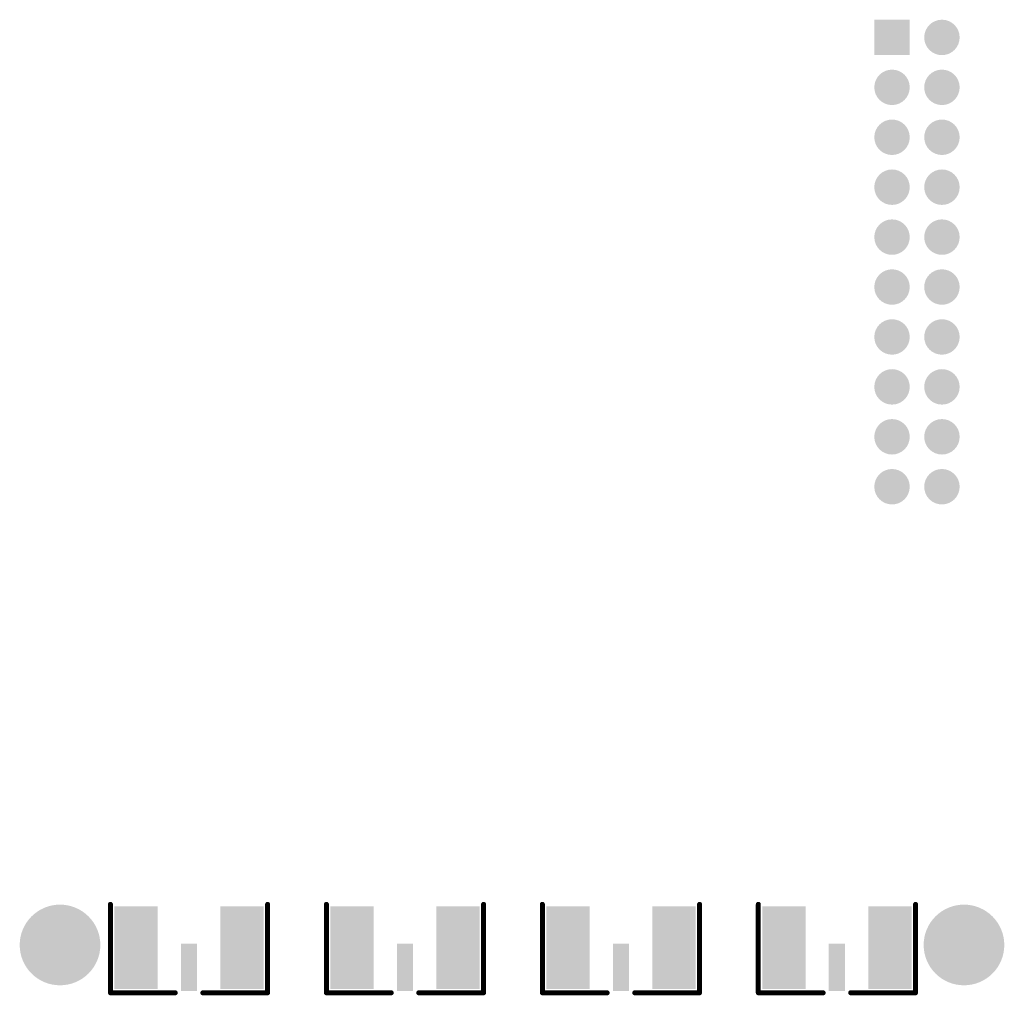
# Model space of a CAD drawing. Header units: inches. Extents: x 0.2 to 50.3, y -1 to 81.
# Tile 1 of 2: x 0.2 to 50.3, y -1 to 48.7. Entities that reach past the tile are written whole.
import ezdxf

# ---------------------------------------------------------------- set-up
doc = ezdxf.new("R2010")
doc.units = ezdxf.units.IN
for name, color, linetype in [('Bottom Paste', 16, 'Continuous'), ('Bottom Solder', 6, 'Continuous'), ('Multi-Layer', 9, 'Continuous'), ('Signal1', 1, 'Continuous'), ('Signal4', 5, 'Continuous'), ('Top Overlay', 2, 'Continuous'), ('Top Paste', 8, 'Continuous'), ('Top Solder', 216, 'Continuous')]:
    doc.layers.add(name, color=color, linetype=linetype)

# ---------------------------------------------------------------- blocks, each defined once
blk = doc.blocks.new('HDR2_54_LI_2X10P_2')
at = {"layer": 'Bottom Solder'}
h = blk.add_hatch(color=6, dxfattribs=at)
edge = h.paths.add_edge_path()
edge.add_arc((-11.43, 1.27), 0.902, 0, 360)
h = blk.add_hatch(color=6, dxfattribs=at)
edge = h.paths.add_edge_path()
edge.add_arc((-8.89, 1.27), 0.902, 0, 360)
h = blk.add_hatch(color=6, dxfattribs=at)
edge = h.paths.add_edge_path()
edge.add_arc((-6.35, 1.27), 0.902, 0, 360)
h = blk.add_hatch(color=6, dxfattribs=at)
edge = h.paths.add_edge_path()
edge.add_arc((-3.81, 1.27), 0.902, 0, 360)
h = blk.add_hatch(color=6, dxfattribs=at)
edge = h.paths.add_edge_path()
edge.add_arc((-1.27, 1.27), 0.902, 0, 360)
h = blk.add_hatch(color=6, dxfattribs=at)
edge = h.paths.add_edge_path()
edge.add_arc((1.27, 1.27), 0.902, 0, 360)
h = blk.add_hatch(color=6, dxfattribs=at)
edge = h.paths.add_edge_path()
edge.add_arc((3.81, 1.27), 0.902, 0, 360)
h = blk.add_hatch(color=6, dxfattribs=at)
edge = h.paths.add_edge_path()
edge.add_arc((6.35, 1.27), 0.902, 0, 360)
h = blk.add_hatch(color=6, dxfattribs=at)
edge = h.paths.add_edge_path()
edge.add_arc((8.89, 1.27), 0.902, 0, 360)
h = blk.add_hatch(color=6, dxfattribs=at)
edge = h.paths.add_edge_path()
edge.add_arc((11.43, 1.27), 0.902, 0, 360)
blk.add_hatch(color=6, dxfattribs=at).paths.add_polyline_path([(-12.332, -0.368), (-10.528, -0.368), (-10.528, -2.172), (-12.332, -2.172)])
h = blk.add_hatch(color=6, dxfattribs=at)
edge = h.paths.add_edge_path()
edge.add_arc((-8.89, -1.27), 0.902, 0, 360)
h = blk.add_hatch(color=6, dxfattribs=at)
edge = h.paths.add_edge_path()
edge.add_arc((-6.35, -1.27), 0.902, 0, 360)
h = blk.add_hatch(color=6, dxfattribs=at)
edge = h.paths.add_edge_path()
edge.add_arc((-3.81, -1.27), 0.902, 0, 360)
h = blk.add_hatch(color=6, dxfattribs=at)
edge = h.paths.add_edge_path()
edge.add_arc((-1.27, -1.27), 0.902, 0, 360)
h = blk.add_hatch(color=6, dxfattribs=at)
edge = h.paths.add_edge_path()
edge.add_arc((1.27, -1.27), 0.902, 0, 360)
h = blk.add_hatch(color=6, dxfattribs=at)
edge = h.paths.add_edge_path()
edge.add_arc((3.81, -1.27), 0.902, 0, 360)
h = blk.add_hatch(color=6, dxfattribs=at)
edge = h.paths.add_edge_path()
edge.add_arc((6.35, -1.27), 0.902, 0, 360)
h = blk.add_hatch(color=6, dxfattribs=at)
edge = h.paths.add_edge_path()
edge.add_arc((8.89, -1.27), 0.902, 0, 360)
h = blk.add_hatch(color=6, dxfattribs=at)
edge = h.paths.add_edge_path()
edge.add_arc((11.43, -1.27), 0.902, 0, 360)
at = {"layer": 'Multi-Layer'}
h = blk.add_hatch(color=9, dxfattribs=at)
edge = h.paths.add_edge_path()
edge.add_arc((-11.43, 1.27), 0.8, 0, 360)
h = blk.add_hatch(color=9, dxfattribs=at)
edge = h.paths.add_edge_path()
edge.add_arc((-8.89, 1.27), 0.8, 0, 360)
h = blk.add_hatch(color=9, dxfattribs=at)
edge = h.paths.add_edge_path()
edge.add_arc((-6.35, 1.27), 0.8, 0, 360)
h = blk.add_hatch(color=9, dxfattribs=at)
edge = h.paths.add_edge_path()
edge.add_arc((-3.81, 1.27), 0.8, 0, 360)
h = blk.add_hatch(color=9, dxfattribs=at)
edge = h.paths.add_edge_path()
edge.add_arc((-1.27, 1.27), 0.8, 0, 360)
h = blk.add_hatch(color=9, dxfattribs=at)
edge = h.paths.add_edge_path()
edge.add_arc((1.27, 1.27), 0.8, 0, 360)
h = blk.add_hatch(color=9, dxfattribs=at)
edge = h.paths.add_edge_path()
edge.add_arc((3.81, 1.27), 0.8, 0, 360)
h = blk.add_hatch(color=9, dxfattribs=at)
edge = h.paths.add_edge_path()
edge.add_arc((6.35, 1.27), 0.8, 0, 360)
h = blk.add_hatch(color=9, dxfattribs=at)
edge = h.paths.add_edge_path()
edge.add_arc((8.89, 1.27), 0.8, 0, 360)
h = blk.add_hatch(color=9, dxfattribs=at)
edge = h.paths.add_edge_path()
edge.add_arc((11.43, 1.27), 0.8, 0, 360)
blk.add_hatch(color=9, dxfattribs=at).paths.add_polyline_path([(-12.23, -0.47), (-10.63, -0.47), (-10.63, -2.07), (-12.23, -2.07)])
h = blk.add_hatch(color=9, dxfattribs=at)
edge = h.paths.add_edge_path()
edge.add_arc((-8.89, -1.27), 0.8, 0, 360)
h = blk.add_hatch(color=9, dxfattribs=at)
edge = h.paths.add_edge_path()
edge.add_arc((-6.35, -1.27), 0.8, 0, 360)
h = blk.add_hatch(color=9, dxfattribs=at)
edge = h.paths.add_edge_path()
edge.add_arc((-3.81, -1.27), 0.8, 0, 360)
h = blk.add_hatch(color=9, dxfattribs=at)
edge = h.paths.add_edge_path()
edge.add_arc((-1.27, -1.27), 0.8, 0, 360)
h = blk.add_hatch(color=9, dxfattribs=at)
edge = h.paths.add_edge_path()
edge.add_arc((1.27, -1.27), 0.8, 0, 360)
h = blk.add_hatch(color=9, dxfattribs=at)
edge = h.paths.add_edge_path()
edge.add_arc((3.81, -1.27), 0.8, 0, 360)
h = blk.add_hatch(color=9, dxfattribs=at)
edge = h.paths.add_edge_path()
edge.add_arc((6.35, -1.27), 0.8, 0, 360)
h = blk.add_hatch(color=9, dxfattribs=at)
edge = h.paths.add_edge_path()
edge.add_arc((8.89, -1.27), 0.8, 0, 360)
h = blk.add_hatch(color=9, dxfattribs=at)
edge = h.paths.add_edge_path()
edge.add_arc((11.43, -1.27), 0.8, 0, 360)
at = {"layer": 'Signal1'}
h = blk.add_hatch(color=1, dxfattribs=at)
edge = h.paths.add_edge_path()
edge.add_arc((-11.43, 1.27), 0.8, 0, 360)
h = blk.add_hatch(color=1, dxfattribs=at)
edge = h.paths.add_edge_path()
edge.add_arc((-8.89, 1.27), 0.8, 0, 360)
h = blk.add_hatch(color=1, dxfattribs=at)
edge = h.paths.add_edge_path()
edge.add_arc((-6.35, 1.27), 0.8, 0, 360)
h = blk.add_hatch(color=1, dxfattribs=at)
edge = h.paths.add_edge_path()
edge.add_arc((-3.81, 1.27), 0.8, 0, 360)
h = blk.add_hatch(color=1, dxfattribs=at)
edge = h.paths.add_edge_path()
edge.add_arc((-1.27, 1.27), 0.8, 0, 360)
h = blk.add_hatch(color=1, dxfattribs=at)
edge = h.paths.add_edge_path()
edge.add_arc((1.27, 1.27), 0.8, 0, 360)
h = blk.add_hatch(color=1, dxfattribs=at)
edge = h.paths.add_edge_path()
edge.add_arc((3.81, 1.27), 0.8, 0, 360)
h = blk.add_hatch(color=1, dxfattribs=at)
edge = h.paths.add_edge_path()
edge.add_arc((6.35, 1.27), 0.8, 0, 360)
h = blk.add_hatch(color=1, dxfattribs=at)
edge = h.paths.add_edge_path()
edge.add_arc((8.89, 1.27), 0.8, 0, 360)
h = blk.add_hatch(color=1, dxfattribs=at)
edge = h.paths.add_edge_path()
edge.add_arc((11.43, 1.27), 0.8, 0, 360)
blk.add_hatch(color=1, dxfattribs=at).paths.add_polyline_path([(-12.23, -0.47), (-10.63, -0.47), (-10.63, -2.07), (-12.23, -2.07)])
h = blk.add_hatch(color=1, dxfattribs=at)
edge = h.paths.add_edge_path()
edge.add_arc((-8.89, -1.27), 0.8, 0, 360)
h = blk.add_hatch(color=1, dxfattribs=at)
edge = h.paths.add_edge_path()
edge.add_arc((-6.35, -1.27), 0.8, 0, 360)
h = blk.add_hatch(color=1, dxfattribs=at)
edge = h.paths.add_edge_path()
edge.add_arc((-3.81, -1.27), 0.8, 0, 360)
h = blk.add_hatch(color=1, dxfattribs=at)
edge = h.paths.add_edge_path()
edge.add_arc((-1.27, -1.27), 0.8, 0, 360)
h = blk.add_hatch(color=1, dxfattribs=at)
edge = h.paths.add_edge_path()
edge.add_arc((1.27, -1.27), 0.8, 0, 360)
h = blk.add_hatch(color=1, dxfattribs=at)
edge = h.paths.add_edge_path()
edge.add_arc((3.81, -1.27), 0.8, 0, 360)
h = blk.add_hatch(color=1, dxfattribs=at)
edge = h.paths.add_edge_path()
edge.add_arc((6.35, -1.27), 0.8, 0, 360)
h = blk.add_hatch(color=1, dxfattribs=at)
edge = h.paths.add_edge_path()
edge.add_arc((8.89, -1.27), 0.8, 0, 360)
h = blk.add_hatch(color=1, dxfattribs=at)
edge = h.paths.add_edge_path()
edge.add_arc((11.43, -1.27), 0.8, 0, 360)
at = {"layer": 'Signal4'}
h = blk.add_hatch(color=5, dxfattribs=at)
edge = h.paths.add_edge_path()
edge.add_arc((-11.43, 1.27), 0.8, 0, 360)
h = blk.add_hatch(color=5, dxfattribs=at)
edge = h.paths.add_edge_path()
edge.add_arc((-8.89, 1.27), 0.8, 0, 360)
h = blk.add_hatch(color=5, dxfattribs=at)
edge = h.paths.add_edge_path()
edge.add_arc((-6.35, 1.27), 0.8, 0, 360)
h = blk.add_hatch(color=5, dxfattribs=at)
edge = h.paths.add_edge_path()
edge.add_arc((-3.81, 1.27), 0.8, 0, 360)
h = blk.add_hatch(color=5, dxfattribs=at)
edge = h.paths.add_edge_path()
edge.add_arc((-1.27, 1.27), 0.8, 0, 360)
h = blk.add_hatch(color=5, dxfattribs=at)
edge = h.paths.add_edge_path()
edge.add_arc((1.27, 1.27), 0.8, 0, 360)
h = blk.add_hatch(color=5, dxfattribs=at)
edge = h.paths.add_edge_path()
edge.add_arc((3.81, 1.27), 0.8, 0, 360)
h = blk.add_hatch(color=5, dxfattribs=at)
edge = h.paths.add_edge_path()
edge.add_arc((6.35, 1.27), 0.8, 0, 360)
h = blk.add_hatch(color=5, dxfattribs=at)
edge = h.paths.add_edge_path()
edge.add_arc((8.89, 1.27), 0.8, 0, 360)
h = blk.add_hatch(color=5, dxfattribs=at)
edge = h.paths.add_edge_path()
edge.add_arc((11.43, 1.27), 0.8, 0, 360)
blk.add_hatch(color=5, dxfattribs=at).paths.add_polyline_path([(-12.23, -0.47), (-10.63, -0.47), (-10.63, -2.07), (-12.23, -2.07)])
h = blk.add_hatch(color=5, dxfattribs=at)
edge = h.paths.add_edge_path()
edge.add_arc((-8.89, -1.27), 0.8, 0, 360)
h = blk.add_hatch(color=5, dxfattribs=at)
edge = h.paths.add_edge_path()
edge.add_arc((-6.35, -1.27), 0.8, 0, 360)
h = blk.add_hatch(color=5, dxfattribs=at)
edge = h.paths.add_edge_path()
edge.add_arc((-3.81, -1.27), 0.8, 0, 360)
h = blk.add_hatch(color=5, dxfattribs=at)
edge = h.paths.add_edge_path()
edge.add_arc((-1.27, -1.27), 0.8, 0, 360)
h = blk.add_hatch(color=5, dxfattribs=at)
edge = h.paths.add_edge_path()
edge.add_arc((1.27, -1.27), 0.8, 0, 360)
h = blk.add_hatch(color=5, dxfattribs=at)
edge = h.paths.add_edge_path()
edge.add_arc((3.81, -1.27), 0.8, 0, 360)
h = blk.add_hatch(color=5, dxfattribs=at)
edge = h.paths.add_edge_path()
edge.add_arc((6.35, -1.27), 0.8, 0, 360)
h = blk.add_hatch(color=5, dxfattribs=at)
edge = h.paths.add_edge_path()
edge.add_arc((8.89, -1.27), 0.8, 0, 360)
h = blk.add_hatch(color=5, dxfattribs=at)
edge = h.paths.add_edge_path()
edge.add_arc((11.43, -1.27), 0.8, 0, 360)
at = {"layer": 'Top Solder'}
h = blk.add_hatch(color=216, dxfattribs=at)
edge = h.paths.add_edge_path()
edge.add_arc((-11.43, 1.27), 0.902, 0, 360)
h = blk.add_hatch(color=216, dxfattribs=at)
edge = h.paths.add_edge_path()
edge.add_arc((-8.89, 1.27), 0.902, 0, 360)
h = blk.add_hatch(color=216, dxfattribs=at)
edge = h.paths.add_edge_path()
edge.add_arc((-6.35, 1.27), 0.902, 0, 360)
h = blk.add_hatch(color=216, dxfattribs=at)
edge = h.paths.add_edge_path()
edge.add_arc((-3.81, 1.27), 0.902, 0, 360)
h = blk.add_hatch(color=216, dxfattribs=at)
edge = h.paths.add_edge_path()
edge.add_arc((-1.27, 1.27), 0.902, 0, 360)
h = blk.add_hatch(color=216, dxfattribs=at)
edge = h.paths.add_edge_path()
edge.add_arc((1.27, 1.27), 0.902, 0, 360)
h = blk.add_hatch(color=216, dxfattribs=at)
edge = h.paths.add_edge_path()
edge.add_arc((3.81, 1.27), 0.902, 0, 360)
h = blk.add_hatch(color=216, dxfattribs=at)
edge = h.paths.add_edge_path()
edge.add_arc((6.35, 1.27), 0.902, 0, 360)
h = blk.add_hatch(color=216, dxfattribs=at)
edge = h.paths.add_edge_path()
edge.add_arc((8.89, 1.27), 0.902, 0, 360)
h = blk.add_hatch(color=216, dxfattribs=at)
edge = h.paths.add_edge_path()
edge.add_arc((11.43, 1.27), 0.902, 0, 360)
blk.add_hatch(color=216, dxfattribs=at).paths.add_polyline_path([(-12.332, -0.368), (-10.528, -0.368), (-10.528, -2.172), (-12.332, -2.172)])
h = blk.add_hatch(color=216, dxfattribs=at)
edge = h.paths.add_edge_path()
edge.add_arc((-8.89, -1.27), 0.902, 0, 360)
h = blk.add_hatch(color=216, dxfattribs=at)
edge = h.paths.add_edge_path()
edge.add_arc((-6.35, -1.27), 0.902, 0, 360)
h = blk.add_hatch(color=216, dxfattribs=at)
edge = h.paths.add_edge_path()
edge.add_arc((-3.81, -1.27), 0.902, 0, 360)
h = blk.add_hatch(color=216, dxfattribs=at)
edge = h.paths.add_edge_path()
edge.add_arc((-1.27, -1.27), 0.902, 0, 360)
h = blk.add_hatch(color=216, dxfattribs=at)
edge = h.paths.add_edge_path()
edge.add_arc((1.27, -1.27), 0.902, 0, 360)
h = blk.add_hatch(color=216, dxfattribs=at)
edge = h.paths.add_edge_path()
edge.add_arc((3.81, -1.27), 0.902, 0, 360)
h = blk.add_hatch(color=216, dxfattribs=at)
edge = h.paths.add_edge_path()
edge.add_arc((6.35, -1.27), 0.902, 0, 360)
h = blk.add_hatch(color=216, dxfattribs=at)
edge = h.paths.add_edge_path()
edge.add_arc((8.89, -1.27), 0.902, 0, 360)
h = blk.add_hatch(color=216, dxfattribs=at)
edge = h.paths.add_edge_path()
edge.add_arc((11.43, -1.27), 0.902, 0, 360)
blk = doc.blocks.new('SMA_KE___0_5MM_3')
at = {"layer": 'Bottom Paste'}
for points in [[(-1.7, -2), (-3.7, -2), (-3.7, 2), (-1.7, 2)], [(3.7, -2), (1.7, -2), (1.7, 2), (3.7, 2)]]:
    blk.add_hatch(color=16, dxfattribs=at).paths.add_polyline_path(points)
at = {"layer": 'Bottom Solder'}
for points in [[(-1.598, -2.102), (-3.802, -2.102), (-3.802, 2.102), (-1.598, 2.102)], [(3.802, -2.102), (1.598, -2.102), (1.598, 2.102), (3.802, 2.102)]]:
    blk.add_hatch(color=6, dxfattribs=at).paths.add_polyline_path(points)
at = {"layer": 'Signal1'}
for points in [[(-0.31, 2.1), (0.31, 2.1), (0.31, -0.1), (-0.31, -0.1)], [(-3.7, 2), (-1.7, 2), (-1.7, -2), (-3.7, -2)], [(1.7, 2), (3.7, 2), (3.7, -2), (1.7, -2)]]:
    blk.add_hatch(color=1, dxfattribs=at).paths.add_polyline_path(points)
at = {"layer": 'Signal4'}
for points in [[(-1.7, -2), (-3.7, -2), (-3.7, 2), (-1.7, 2)], [(3.7, -2), (1.7, -2), (1.7, 2), (3.7, 2)]]:
    blk.add_hatch(color=5, dxfattribs=at).paths.add_polyline_path(points)
at = {"layer": 'Top Paste'}
for points in [[(-0.31, 2.1), (0.31, 2.1), (0.31, -0.1), (-0.31, -0.1)], [(-3.7, 2), (-1.7, 2), (-1.7, -2), (-3.7, -2)], [(1.7, 2), (3.7, 2), (3.7, -2), (1.7, -2)]]:
    blk.add_hatch(color=8, dxfattribs=at).paths.add_polyline_path(points)
at = {"layer": 'Top Solder'}
for points in [[(-3.802, 2.102), (-1.598, 2.102), (-1.598, -2.102), (-3.802, -2.102)], [(-0.412, 2.202), (0.412, 2.202), (0.412, -0.202), (-0.412, -0.202)], [(1.598, 2.102), (3.802, 2.102), (3.802, -2.102), (1.598, -2.102)]]:
    blk.add_hatch(color=216, dxfattribs=at).paths.add_polyline_path(points)
at = {"layer": 'Top Overlay'}
for points in [[(-4, 2.3, 0.254, 0.254, 0), (-4, -2.2, 0.254, 0.254, 0)], [(-0.7, 2.3, 0.254, 0.254, 0), (-4, 2.3, 0.254, 0.254, 0)], [(4, 2.3, 0.254, 0.254, 0), (0.7, 2.3, 0.254, 0.254, 0)], [(4, 2.3, 0.254, 0.254, 0), (4, -2.2, 0.254, 0.254, 0)]]:
    blk.add_lwpolyline(points, format="xyseb", dxfattribs=at)
for points in [[(-4.063, 2.3, 0.127, 0.127, 1), (-3.936, 2.3, 0.127, 0.127, 1)], [(-4.063, 2.3, 0.127, 0.127, 1), (-3.936, 2.3, 0.127, 0.127, 1)], [(-0.764, 2.3, 0.127, 0.127, 1), (-0.637, 2.3, 0.127, 0.127, 1)], [(0.637, 2.3, 0.127, 0.127, 1), (0.764, 2.3, 0.127, 0.127, 1)], [(3.936, 2.3, 0.127, 0.127, 1), (4.063, 2.3, 0.127, 0.127, 1)], [(3.936, 2.3, 0.127, 0.127, 1), (4.063, 2.3, 0.127, 0.127, 1)], [(-4.063, -2.2, 0.127, 0.127, 1), (-3.936, -2.2, 0.127, 0.127, 1)], [(3.936, -2.2, 0.127, 0.127, 1), (4.063, -2.2, 0.127, 0.127, 1)]]:
    blk.add_lwpolyline(points, format="xyseb", close=True, dxfattribs=at)
blk = doc.blocks.new('SMA_KE___0_5MM_4')
at = {"layer": 'Bottom Paste'}
for points in [[(-1.7, -2), (-3.7, -2), (-3.7, 2), (-1.7, 2)], [(3.7, -2), (1.7, -2), (1.7, 2), (3.7, 2)]]:
    blk.add_hatch(color=16, dxfattribs=at).paths.add_polyline_path(points)
at = {"layer": 'Bottom Solder'}
for points in [[(-1.598, -2.102), (-3.802, -2.102), (-3.802, 2.102), (-1.598, 2.102)], [(3.802, -2.102), (1.598, -2.102), (1.598, 2.102), (3.802, 2.102)]]:
    blk.add_hatch(color=6, dxfattribs=at).paths.add_polyline_path(points)
at = {"layer": 'Signal1'}
for points in [[(-0.31, 2.1), (0.31, 2.1), (0.31, -0.1), (-0.31, -0.1)], [(-3.7, 2), (-1.7, 2), (-1.7, -2), (-3.7, -2)], [(1.7, 2), (3.7, 2), (3.7, -2), (1.7, -2)]]:
    blk.add_hatch(color=1, dxfattribs=at).paths.add_polyline_path(points)
at = {"layer": 'Signal4'}
for points in [[(-1.7, -2), (-3.7, -2), (-3.7, 2), (-1.7, 2)], [(3.7, -2), (1.7, -2), (1.7, 2), (3.7, 2)]]:
    blk.add_hatch(color=5, dxfattribs=at).paths.add_polyline_path(points)
at = {"layer": 'Top Paste'}
for points in [[(-0.31, 2.1), (0.31, 2.1), (0.31, -0.1), (-0.31, -0.1)], [(-3.7, 2), (-1.7, 2), (-1.7, -2), (-3.7, -2)], [(1.7, 2), (3.7, 2), (3.7, -2), (1.7, -2)]]:
    blk.add_hatch(color=8, dxfattribs=at).paths.add_polyline_path(points)
at = {"layer": 'Top Solder'}
for points in [[(-3.802, 2.102), (-1.598, 2.102), (-1.598, -2.102), (-3.802, -2.102)], [(-0.412, 2.202), (0.412, 2.202), (0.412, -0.202), (-0.412, -0.202)], [(1.598, 2.102), (3.802, 2.102), (3.802, -2.102), (1.598, -2.102)]]:
    blk.add_hatch(color=216, dxfattribs=at).paths.add_polyline_path(points)
at = {"layer": 'Top Overlay'}
for points in [[(-0.7, 2.3, 0.254, 0.254, 0), (-4, 2.3, 0.254, 0.254, 0)], [(-4, 2.3, 0.254, 0.254, 0), (-4, -2.2, 0.254, 0.254, 0)], [(4, 2.3, 0.254, 0.254, 0), (0.7, 2.3, 0.254, 0.254, 0)], [(4, 2.3, 0.254, 0.254, 0), (4, -2.2, 0.254, 0.254, 0)]]:
    blk.add_lwpolyline(points, format="xyseb", dxfattribs=at)
for points in [[(-4.063, 2.3, 0.127, 0.127, 1), (-3.936, 2.3, 0.127, 0.127, 1)], [(-4.063, 2.3, 0.127, 0.127, 1), (-3.936, 2.3, 0.127, 0.127, 1)], [(-0.764, 2.3, 0.127, 0.127, 1), (-0.637, 2.3, 0.127, 0.127, 1)], [(0.637, 2.3, 0.127, 0.127, 1), (0.764, 2.3, 0.127, 0.127, 1)], [(3.936, 2.3, 0.127, 0.127, 1), (4.063, 2.3, 0.127, 0.127, 1)], [(3.936, 2.3, 0.127, 0.127, 1), (4.063, 2.3, 0.127, 0.127, 1)], [(-4.063, -2.2, 0.127, 0.127, 1), (-3.936, -2.2, 0.127, 0.127, 1)], [(3.936, -2.2, 0.127, 0.127, 1), (4.063, -2.2, 0.127, 0.127, 1)]]:
    blk.add_lwpolyline(points, format="xyseb", close=True, dxfattribs=at)
blk = doc.blocks.new('SMA_KE___0_5MM_5')
at = {"layer": 'Bottom Paste'}
for points in [[(-1.7, -2), (-3.7, -2), (-3.7, 2), (-1.7, 2)], [(3.7, -2), (1.7, -2), (1.7, 2), (3.7, 2)]]:
    blk.add_hatch(color=16, dxfattribs=at).paths.add_polyline_path(points)
at = {"layer": 'Bottom Solder'}
for points in [[(-1.598, -2.102), (-3.802, -2.102), (-3.802, 2.102), (-1.598, 2.102)], [(3.802, -2.102), (1.598, -2.102), (1.598, 2.102), (3.802, 2.102)]]:
    blk.add_hatch(color=6, dxfattribs=at).paths.add_polyline_path(points)
at = {"layer": 'Signal1'}
for points in [[(-0.31, 2.1), (0.31, 2.1), (0.31, -0.1), (-0.31, -0.1)], [(-3.7, 2), (-1.7, 2), (-1.7, -2), (-3.7, -2)], [(1.7, 2), (3.7, 2), (3.7, -2), (1.7, -2)]]:
    blk.add_hatch(color=1, dxfattribs=at).paths.add_polyline_path(points)
at = {"layer": 'Signal4'}
for points in [[(-1.7, -2), (-3.7, -2), (-3.7, 2), (-1.7, 2)], [(3.7, -2), (1.7, -2), (1.7, 2), (3.7, 2)]]:
    blk.add_hatch(color=5, dxfattribs=at).paths.add_polyline_path(points)
at = {"layer": 'Top Paste'}
for points in [[(-0.31, 2.1), (0.31, 2.1), (0.31, -0.1), (-0.31, -0.1)], [(-3.7, 2), (-1.7, 2), (-1.7, -2), (-3.7, -2)], [(1.7, 2), (3.7, 2), (3.7, -2), (1.7, -2)]]:
    blk.add_hatch(color=8, dxfattribs=at).paths.add_polyline_path(points)
at = {"layer": 'Top Solder'}
for points in [[(-3.802, 2.102), (-1.598, 2.102), (-1.598, -2.102), (-3.802, -2.102)], [(-0.412, 2.202), (0.412, 2.202), (0.412, -0.202), (-0.412, -0.202)], [(1.598, 2.102), (3.802, 2.102), (3.802, -2.102), (1.598, -2.102)]]:
    blk.add_hatch(color=216, dxfattribs=at).paths.add_polyline_path(points)
at = {"layer": 'Top Overlay'}
for points in [[(-4, 2.3, 0.254, 0.254, 0), (-4, -2.2, 0.254, 0.254, 0)], [(-0.7, 2.3, 0.254, 0.254, 0), (-4, 2.3, 0.254, 0.254, 0)], [(4, 2.3, 0.254, 0.254, 0), (0.7, 2.3, 0.254, 0.254, 0)], [(4, 2.3, 0.254, 0.254, 0), (4, -2.2, 0.254, 0.254, 0)]]:
    blk.add_lwpolyline(points, format="xyseb", dxfattribs=at)
for points in [[(-4.063, 2.3, 0.127, 0.127, 1), (-3.936, 2.3, 0.127, 0.127, 1)], [(-4.063, 2.3, 0.127, 0.127, 1), (-3.936, 2.3, 0.127, 0.127, 1)], [(-0.764, 2.3, 0.127, 0.127, 1), (-0.637, 2.3, 0.127, 0.127, 1)], [(0.637, 2.3, 0.127, 0.127, 1), (0.764, 2.3, 0.127, 0.127, 1)], [(3.936, 2.3, 0.127, 0.127, 1), (4.063, 2.3, 0.127, 0.127, 1)], [(3.936, 2.3, 0.127, 0.127, 1), (4.063, 2.3, 0.127, 0.127, 1)], [(-4.063, -2.2, 0.127, 0.127, 1), (-3.936, -2.2, 0.127, 0.127, 1)], [(3.936, -2.2, 0.127, 0.127, 1), (4.063, -2.2, 0.127, 0.127, 1)]]:
    blk.add_lwpolyline(points, format="xyseb", close=True, dxfattribs=at)
blk = doc.blocks.new('SMA_KE___0_5MM_6')
at = {"layer": 'Bottom Paste'}
for points in [[(-1.7, -2), (-3.7, -2), (-3.7, 2), (-1.7, 2)], [(3.7, -2), (1.7, -2), (1.7, 2), (3.7, 2)]]:
    blk.add_hatch(color=16, dxfattribs=at).paths.add_polyline_path(points)
at = {"layer": 'Bottom Solder'}
for points in [[(-1.598, -2.102), (-3.802, -2.102), (-3.802, 2.102), (-1.598, 2.102)], [(3.802, -2.102), (1.598, -2.102), (1.598, 2.102), (3.802, 2.102)]]:
    blk.add_hatch(color=6, dxfattribs=at).paths.add_polyline_path(points)
at = {"layer": 'Signal1'}
for points in [[(-0.31, 2.1), (0.31, 2.1), (0.31, -0.1), (-0.31, -0.1)], [(-3.7, 2), (-1.7, 2), (-1.7, -2), (-3.7, -2)], [(1.7, 2), (3.7, 2), (3.7, -2), (1.7, -2)]]:
    blk.add_hatch(color=1, dxfattribs=at).paths.add_polyline_path(points)
at = {"layer": 'Signal4'}
for points in [[(-1.7, -2), (-3.7, -2), (-3.7, 2), (-1.7, 2)], [(3.7, -2), (1.7, -2), (1.7, 2), (3.7, 2)]]:
    blk.add_hatch(color=5, dxfattribs=at).paths.add_polyline_path(points)
at = {"layer": 'Top Paste'}
for points in [[(-0.31, 2.1), (0.31, 2.1), (0.31, -0.1), (-0.31, -0.1)], [(-3.7, 2), (-1.7, 2), (-1.7, -2), (-3.7, -2)], [(1.7, 2), (3.7, 2), (3.7, -2), (1.7, -2)]]:
    blk.add_hatch(color=8, dxfattribs=at).paths.add_polyline_path(points)
at = {"layer": 'Top Solder'}
for points in [[(-3.802, 2.102), (-1.598, 2.102), (-1.598, -2.102), (-3.802, -2.102)], [(-0.412, 2.202), (0.412, 2.202), (0.412, -0.202), (-0.412, -0.202)], [(1.598, 2.102), (3.802, 2.102), (3.802, -2.102), (1.598, -2.102)]]:
    blk.add_hatch(color=216, dxfattribs=at).paths.add_polyline_path(points)
at = {"layer": 'Top Overlay'}
for points in [[(-0.7, 2.3, 0.254, 0.254, 0), (-4, 2.3, 0.254, 0.254, 0)], [(-4, 2.3, 0.254, 0.254, 0), (-4, -2.2, 0.254, 0.254, 0)], [(4, 2.3, 0.254, 0.254, 0), (0.7, 2.3, 0.254, 0.254, 0)], [(4, 2.3, 0.254, 0.254, 0), (4, -2.2, 0.254, 0.254, 0)]]:
    blk.add_lwpolyline(points, format="xyseb", dxfattribs=at)
for points in [[(-4.063, 2.3, 0.127, 0.127, 1), (-3.936, 2.3, 0.127, 0.127, 1)], [(-4.063, 2.3, 0.127, 0.127, 1), (-3.936, 2.3, 0.127, 0.127, 1)], [(-0.764, 2.3, 0.127, 0.127, 1), (-0.637, 2.3, 0.127, 0.127, 1)], [(0.637, 2.3, 0.127, 0.127, 1), (0.764, 2.3, 0.127, 0.127, 1)], [(3.936, 2.3, 0.127, 0.127, 1), (4.063, 2.3, 0.127, 0.127, 1)], [(3.936, 2.3, 0.127, 0.127, 1), (4.063, 2.3, 0.127, 0.127, 1)], [(-4.063, -2.2, 0.127, 0.127, 1), (-3.936, -2.2, 0.127, 0.127, 1)], [(3.936, -2.2, 0.127, 0.127, 1), (4.063, -2.2, 0.127, 0.127, 1)]]:
    blk.add_lwpolyline(points, format="xyseb", close=True, dxfattribs=at)

msp = doc.modelspace()

# ---------------------------------------------------------------- hatches: boundary and pattern name
at = {"layer": 'Bottom Solder'}
h = msp.add_hatch(color=6, dxfattribs=at)
edge = h.paths.add_edge_path()
edge.add_arc((2.249, 1.587), 2.052, 0, 360)
h = msp.add_hatch(color=6, dxfattribs=at)
edge = h.paths.add_edge_path()
edge.add_arc((48.249, 1.587), 2.052, 0, 360)
at = {"layer": 'Multi-Layer'}
h = msp.add_hatch(color=9, dxfattribs=at)
edge = h.paths.add_edge_path()
edge.add_arc((2.249, 1.587), 1.95, 0, 360)
h = msp.add_hatch(color=9, dxfattribs=at)
edge = h.paths.add_edge_path()
edge.add_arc((48.249, 1.587), 1.95, 0, 360)
at = {"layer": 'Signal1'}
h = msp.add_hatch(color=1, dxfattribs=at)
edge = h.paths.add_edge_path()
edge.add_arc((2.249, 1.587), 1.95, 0, 360)
h = msp.add_hatch(color=1, dxfattribs=at)
edge = h.paths.add_edge_path()
edge.add_arc((48.249, 1.587), 1.95, 0, 360)
at = {"layer": 'Signal4'}
h = msp.add_hatch(color=5, dxfattribs=at)
edge = h.paths.add_edge_path()
edge.add_arc((2.249, 1.587), 1.95, 0, 360)
h = msp.add_hatch(color=5, dxfattribs=at)
edge = h.paths.add_edge_path()
edge.add_arc((48.249, 1.587), 1.95, 0, 360)
at = {"layer": 'Top Solder'}
h = msp.add_hatch(color=216, dxfattribs=at)
edge = h.paths.add_edge_path()
edge.add_arc((2.249, 1.587), 2.052, 0, 360)
h = msp.add_hatch(color=216, dxfattribs=at)
edge = h.paths.add_edge_path()
edge.add_arc((48.249, 1.587), 2.052, 0, 360)

# ---------------------------------------------------------------- block references
for name, p, rotation in [('HDR2_54_LI_2X10P_2', (45.857, 36.332), 270), ('SMA_KE___0_5MM_4', (8.814, 1.453), 180), ('SMA_KE___0_5MM_3', (19.804, 1.453), 180), ('SMA_KE___0_5MM_5', (30.793, 1.453), 180), ('SMA_KE___0_5MM_6', (41.783, 1.453), 180)]:
    msp.add_blockref(name, p, dxfattribs=dict(rotation=rotation))

doc.saveas('drawing.dxf')
